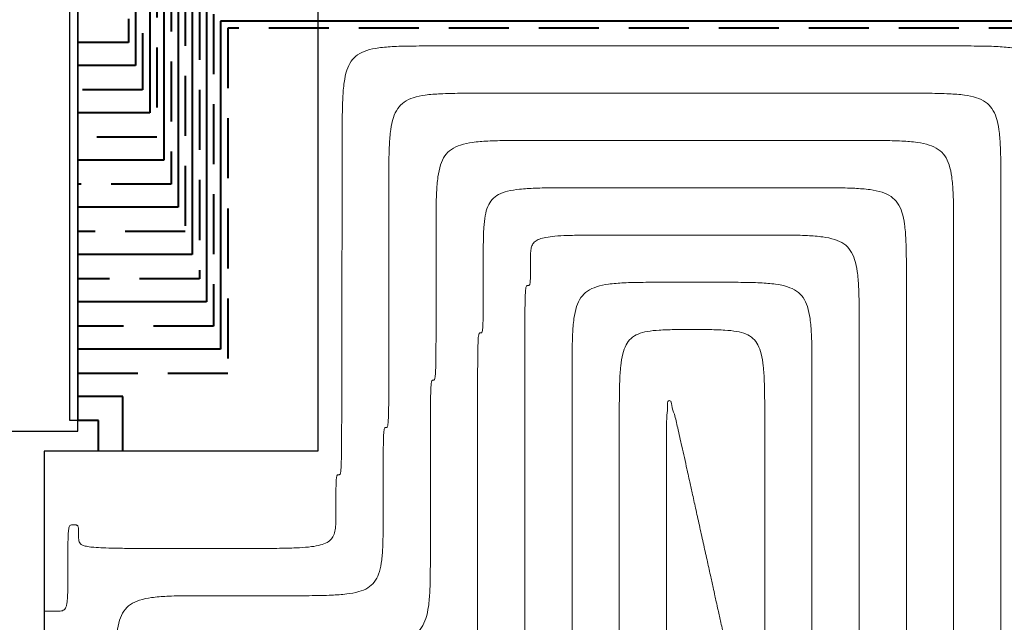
# Model space of a CAD drawing. Header units: millimetres. Extents: x 206445 to 335272, y 14092 to 100072.
# Tile 23 of 38: x 320360 to 322445, y 45508 to 46783. Entities that reach past the tile are written whole.
import ezdxf
from ezdxf.lldxf.tags import DXFTag

# ---------------------------------------------------------------- set-up
doc = ezdxf.new("R2010")
doc.units = ezdxf.units.MM
doc.linetypes.add('DASHED', pattern=[19.05, 12.7, -6.35])
for name, color, linetype, lineweight, true_color in [('2DH_OBJ_z', 7, 'Continuous', 30, 0x000000), ('IS_Powrót', 5, 'DASHED', 35, 0x0000ff), ('IS_Zasilanie', 1, 'SOLID', 35, 0xff0000)]:
    doc.layers.add(name, color=color, linetype=linetype, lineweight=lineweight, true_color=true_color)
doc.layers.add('IS_Ogrzewanie_płaszczyznowe', color=7, linetype='SOLID', true_color=0x008000)
doc.layers.add('IS_Rys.pętli_o.p._Powrót', color=251, linetype='DASH', lineweight=0)
doc.layers.add('IS_Rys.pętli_o.p._Zasilanie', color=76, linetype='SOLID', lineweight=0)
tags = doc.linetypes.add('DASH', pattern=[15, 10, -5]).pattern_tags.tags
tags[6:7] = [DXFTag(74, 4), DXFTag(75, 0), DXFTag(340, '0'), DXFTag(46, 0.0), DXFTag(50, 0.0), DXFTag(44, 0.0), DXFTag(45, 0.0)]
tags[4:5] = [DXFTag(74, 4), DXFTag(75, 0), DXFTag(340, '0'), DXFTag(46, 0.0), DXFTag(50, 0.0), DXFTag(44, 0.0), DXFTag(45, 0.0)]
tags = doc.linetypes.add('SOLID', pattern=[10, 10, 0]).pattern_tags.tags
tags[6:7] = [DXFTag(74, 4), DXFTag(75, 0), DXFTag(340, '0'), DXFTag(46, 0.0), DXFTag(50, 0.0), DXFTag(44, 0.0), DXFTag(45, 0.0)]
tags[4:5] = [DXFTag(74, 4), DXFTag(75, 0), DXFTag(340, '0'), DXFTag(46, 0.0), DXFTag(50, 0.0), DXFTag(44, 0.0), DXFTag(45, 0.0)]

msp = doc.modelspace()

# ---------------------------------------------------------------- linework, layer by layer
at = {"layer": '2DH_OBJ_z'}
msp.add_lwpolyline([(320483.1, 45912.5), (320483.1, 47112.5), (320308.1, 47112.5), (320308.1, 45912.5), (320483.1, 45912.5)], dxfattribs=at)
msp.add_lwpolyline([(320483.1, 45935.7), (320466.5, 45935.7), (320466.5, 47094.3), (320483.1, 47094.3)], close=True, dxfattribs=at)
at = {"layer": 'IS_Ogrzewanie_płaszczyznowe'}
for p, q in [((320991.7, 47059.3), (320991.7, 45870.7)), ((320991.7, 45870.7), (320412.1, 45870.7)), ((320412.1, 45870.7), (320412.1, 44438.5))]:
    msp.add_line(p, q, dxfattribs=at)
at = {"layer": 'IS_Powrót', "color": 4, "lineweight": 40, "ltscale": 10}
for p, q in [((320590.3, 46975.6), (320590.3, 46735.1)), ((320620.3, 46945.6), (320620.3, 46635.1)), ((320650.6, 46915.3), (320650.6, 46535.1)), ((320680.6, 46885.3), (320680.6, 46435.1)), ((320710.6, 46855.3), (320710.6, 46335.1)), ((320740.6, 46825.3), (320740.6, 46235.1)), ((320770.6, 46795.3), (320770.6, 46135.1)), ((320800.6, 46765.3), (320800.6, 46035.1)), ((323110.4, 46765.3), (320800.6, 46765.3)), ((320590.3, 46735.1), (320483.1, 46735.1)), ((320620.3, 46635.1), (320483.1, 46635.1)), ((320650.6, 46535.1), (320483.1, 46535.1)), ((320680.6, 46435.1), (320483.1, 46435.1)), ((320710.6, 46335.1), (320483.1, 46335.1)), ((320740.6, 46235.1), (320483.1, 46235.1)), ((320770.6, 46135.1), (320483.1, 46135.1)), ((320800.6, 46035.1), (320483.1, 46035.1)), ((320527.2, 45935.1), (320483.1, 45935.1)), ((320527.2, 45870.7), (320527.2, 45935.1))]:
    msp.add_line(p, q, dxfattribs=at)
at = {"layer": 'IS_Rys.pętli_o.p._Powrót', "ltscale": 10}
for points, knots in [([(321042.9, 46527.8), (321043, 46544.4), (321043, 46574.6), (321043.8, 46615.6), (321046.3, 46648.7), (321051.5, 46675), (321060.6, 46695.6), (321075.5, 46710.5), (321096.1, 46719.6), (321122.4, 46724.7), (321155.5, 46727.1), (321196.6, 46727.9), (321226.7, 46727.8), (321243.3, 46727.8)], [0, 0, 0, 0, 4.973753, 9.047423, 12.321106, 14.921656, 17.040169, 18.975659, 21.094171, 23.694721, 26.968404, 31.042074, 36.015827, 36.015827, 36.015827, 36.015827]), ([(321243.3, 46727.8), (321251.8, 46727.8), (321283.6, 46727.8), (321350.2, 46727.8), (321451.3, 46727.8), (321577.1, 46727.8), (321717.7, 46727.8), (321863.3, 46727.8), (322003.9, 46727.8), (322129.7, 46727.8), (322230.8, 46727.8), (322297.4, 46727.8), (322329.2, 46727.8), (322337.7, 46727.8)], [0, 0, 0, 0, 2.548941, 9.537971, 19.980406, 32.889557, 47.278738, 62.161262, 76.550443, 89.459594, 99.902029, 106.891059, 109.44, 109.44, 109.44, 109.44]), ([(322337.7, 46727.8), (322354.3, 46727.8), (322384.4, 46727.9), (322425.5, 46727.1), (322458.6, 46724.7), (322484.8, 46719.6), (322505.4, 46710.5), (322520.3, 46695.6), (322529.4, 46675), (322534.5, 46648.7), (322537, 46615.6), (322537.7, 46574.6), (322537.7, 46544.4), (322537.7, 46527.8)], [0, 0, 0, 0, 4.973727, 9.047211, 12.320392, 14.919985, 17.03704, 18.970826, 21.087881, 23.687474, 26.960655, 31.034139, 36.007866, 36.007866, 36.007866, 36.007866]), ([(321042.1, 46020.7), (321042.1, 46024.7), (321042.1, 46039.4), (321042.1, 46070.3), (321042.2, 46117.1), (321042.3, 46175.4), (321042.4, 46240.6), (321042.6, 46308), (321042.7, 46373.2), (321042.8, 46431.4), (321042.9, 46478.3), (321042.9, 46509.2), (321042.9, 46523.9), (321042.9, 46527.8)], [0, 0, 0, 0, 1.181078, 4.419516, 9.258125, 15.239712, 21.907086, 28.803055, 35.470429, 41.452016, 46.290625, 49.529063, 50.710141, 50.710141, 50.710141, 50.710141]), ([(321241.7, 46327.8), (321241.7, 46344.4), (321241.7, 46374.6), (321242.4, 46415.6), (321244.9, 46448.7), (321250, 46475), (321259.1, 46495.6), (321274, 46510.5), (321294.6, 46519.6), (321320.8, 46524.7), (321353.9, 46527.1), (321395, 46527.9), (321425.1, 46527.8), (321441.7, 46527.8)], [0, 0, 0, 0, 4.973727, 9.047211, 12.320392, 14.919985, 17.03704, 18.970826, 21.087881, 23.687474, 26.960655, 31.034139, 36.007866, 36.007866, 36.007866, 36.007866]), ([(321441.7, 46527.8), (321447.1, 46527.8), (321467.3, 46527.8), (321509.7, 46527.8), (321574, 46527.8), (321654, 46527.8), (321743.4, 46527.8), (321836, 46527.8), (321925.4, 46527.8), (322005.4, 46527.8), (322069.7, 46527.8), (322112.1, 46527.8), (322132.3, 46527.8), (322137.7, 46527.8)], [0, 0, 0, 0, 1.621037, 6.065815, 12.706837, 20.916604, 30.067618, 39.532382, 48.683396, 56.893163, 63.534185, 67.978963, 69.6, 69.6, 69.6, 69.6]), ([(322137.7, 46527.8), (322154.3, 46527.8), (322184.4, 46527.9), (322225.5, 46527.1), (322258.6, 46524.7), (322284.8, 46519.6), (322305.4, 46510.5), (322320.3, 46495.6), (322329.4, 46475), (322334.5, 46448.7), (322337, 46415.6), (322337.7, 46374.6), (322337.7, 46344.4), (322337.7, 46327.8)], [0, 0, 0, 0, 4.973727, 9.047211, 12.320392, 14.919985, 17.03704, 18.970826, 21.087881, 23.687474, 26.960655, 31.034139, 36.007866, 36.007866, 36.007866, 36.007866]), ([(321241.7, 46220.7), (321241.7, 46221.6), (321241.7, 46224.7), (321241.7, 46231.2), (321241.7, 46241.1), (321241.7, 46253.4), (321241.7, 46267.2), (321241.7, 46281.4), (321241.7, 46295.2), (321241.7, 46307.5), (321241.7, 46317.4), (321241.7, 46323.9), (321241.7, 46327), (321241.7, 46327.8)], [0, 0, 0, 0, 0.249444, 0.933403, 1.955319, 3.218633, 4.626784, 6.083216, 7.491367, 8.754681, 9.776597, 10.460556, 10.71, 10.71, 10.71, 10.71]), ([(321441.7, 46274.3), (321441.7, 46278.7), (321441.7, 46286.8), (321442.4, 46298), (321445.1, 46307.4), (321451.4, 46314.9), (321461.5, 46320), (321475.8, 46323.4), (321495.3, 46325.7), (321521, 46327), (321553.9, 46327.6), (321595, 46327.8), (321625.1, 46327.8), (321641.7, 46327.8)], [0, 0, 0, 0, 1.331794, 2.427168, 3.345717, 4.224022, 5.273422, 6.688981, 8.613037, 11.156841, 14.418443, 18.490666, 23.464372, 23.464372, 23.464372, 23.464372]), ([(321641.7, 46327.8), (321644, 46327.8), (321652.6, 46327.8), (321670.6, 46327.8), (321698, 46327.8), (321732, 46327.8), (321770, 46327.8), (321809.4, 46327.8), (321847.4, 46327.8), (321881.4, 46327.8), (321908.8, 46327.8), (321926.8, 46327.8), (321935.4, 46327.8), (321937.7, 46327.8)], [0, 0, 0, 0, 0.689406, 2.579715, 5.404057, 8.895567, 12.787378, 16.812622, 20.704433, 24.195943, 27.020285, 28.910594, 29.6, 29.6, 29.6, 29.6]), ([(321937.7, 46327.8), (321954.3, 46327.8), (321984.4, 46327.9), (322025.5, 46327.1), (322058.6, 46324.7), (322084.8, 46319.6), (322105.4, 46310.5), (322120.3, 46295.6), (322129.4, 46275), (322134.5, 46248.7), (322137, 46215.6), (322137.7, 46174.6), (322137.7, 46144.4), (322137.7, 46127.8)], [0, 0, 0, 0, 4.973727, 9.047211, 12.320392, 14.919985, 17.03704, 18.970826, 21.087881, 23.687474, 26.960655, 31.034139, 36.007866, 36.007866, 36.007866, 36.007866]), ([(322337.7, 46327.8), (322337.7, 46316.7), (322337.7, 46274.8), (322337.7, 46187.3), (322337.7, 46054.2), (322337.7, 45888.8), (322337.7, 45703.9), (322337.7, 45512.5), (322337.7, 45327.6), (322337.7, 45162.1), (322337.7, 45029.1), (322337.7, 44941.5), (322337.7, 44899.7), (322337.7, 44888.5)], [0, 0, 0, 0, 3.352239, 12.543862, 26.277228, 43.254696, 62.178625, 81.751375, 100.675304, 117.652772, 131.386138, 140.577761, 143.93, 143.93, 143.93, 143.93]), ([(321435.7, 46220.7), (321436.2, 46220.7), (321437.1, 46220.7), (321438.5, 46221), (321439.6, 46221.9), (321440.3, 46223.6), (321440.8, 46226.1), (321441.2, 46229.9), (321441.5, 46235.1), (321441.6, 46242), (321441.7, 46250.8), (321441.7, 46261.8), (321441.7, 46269.8), (321441.7, 46274.3)], [0, 0, 0, 0, 0.149265, 0.274633, 0.39878, 0.566004, 0.818014, 1.186424, 1.698121, 2.378262, 3.251358, 4.341674, 5.673384, 5.673384, 5.673384, 5.673384]), ([(321235.7, 46020.7), (321236.2, 46020.7), (321237.3, 46020.7), (321238.9, 46022.3), (321239.6, 46025.7), (321240.4, 46031.5), (321240.8, 46041), (321241.2, 46055), (321241.5, 46074.4), (321241.6, 46100.1), (321241.7, 46133), (321241.7, 46174), (321241.7, 46204.2), (321241.7, 46220.7)], [0, 0, 0, 0, 0.149966, 0.311173, 0.612966, 1.174134, 2.092524, 3.460532, 5.36907, 7.908569, 11.169286, 15.241414, 20.215118, 20.215118, 20.215118, 20.215118]), ([(321429.7, 46020.7), (321429.7, 46037.3), (321429.7, 46067.5), (321429.7, 46108.5), (321429.8, 46141.4), (321429.9, 46167.1), (321430.2, 46186.5), (321430.6, 46200.4), (321431, 46210), (321431.8, 46215.8), (321432.5, 46219.2), (321434.1, 46220.8), (321435.2, 46220.7), (321435.7, 46220.7)], [0, 0, 0, 0, 4.973704, 9.045831, 12.306549, 14.846048, 16.754585, 18.122594, 19.040984, 19.602152, 19.903945, 20.065152, 20.215118, 20.215118, 20.215118, 20.215118]), ([(321629.7, 45927.8), (321629.7, 45944.4), (321629.7, 45974.6), (321630.3, 46015.6), (321632.1, 46048.6), (321636, 46074.7), (321642.8, 46094.9), (321653.9, 46109.9), (321670, 46119.5), (321690.5, 46124.6), (321716.1, 46127.1), (321747.7, 46127.9), (321770.9, 46127.8), (321783.7, 46127.8)], [0, 0, 0, 0, 4.973717, 9.046649, 12.314757, 14.890033, 16.924706, 18.650494, 20.382361, 22.415237, 24.942161, 28.079462, 31.909244, 31.909244, 31.909244, 31.909244]), ([(321783.7, 46127.8), (321796.5, 46127.8), (321819.7, 46127.9), (321851.3, 46127.1), (321876.9, 46124.6), (321897.4, 46119.5), (321913.5, 46109.9), (321924.6, 46094.9), (321931.4, 46074.7), (321935.3, 46048.6), (321937.1, 46015.6), (321937.7, 45974.6), (321937.7, 45944.4), (321937.7, 45927.8)], [0, 0, 0, 0, 3.829782, 6.967082, 9.494006, 11.526882, 13.258749, 14.984538, 17.01921, 19.594486, 22.862595, 26.935526, 31.909244, 31.909244, 31.909244, 31.909244]), ([(322137.7, 46127.8), (322137.7, 46119.8), (322137.7, 46089.6), (322137.7, 46026.3), (322137.7, 45930.3), (322137.7, 45810.8), (322137.7, 45677.3), (322137.7, 45539.1), (322137.7, 45405.6), (322137.7, 45286.1), (322137.7, 45190), (322137.7, 45126.8), (322137.7, 45096.6), (322137.7, 45088.5)], [0, 0, 0, 0, 2.420609, 9.057761, 18.974448, 31.233659, 44.898385, 59.031615, 72.696341, 84.955552, 94.872239, 101.509391, 103.93, 103.93, 103.93, 103.93]), ([(321035.7, 45820.7), (321036.2, 45820.7), (321037.3, 45820.7), (321038.9, 45822.3), (321039.6, 45825.7), (321040.4, 45831.5), (321040.9, 45841), (321041.3, 45855), (321041.6, 45874.4), (321041.7, 45900.1), (321041.9, 45933), (321042, 45974), (321042, 46004.2), (321042.1, 46020.7)], [0, 0, 0, 0, 0.149992, 0.31134, 0.613296, 1.174597, 2.093088, 3.461169, 5.369755, 7.909283, 11.170016, 15.242149, 20.215854, 20.215854, 20.215854, 20.215854]), ([(321229.7, 45820.7), (321229.7, 45837.3), (321229.7, 45867.5), (321229.7, 45908.5), (321229.8, 45941.4), (321229.9, 45967.1), (321230.2, 45986.5), (321230.6, 46000.4), (321231, 46010), (321231.8, 46015.8), (321232.5, 46019.2), (321234.1, 46020.8), (321235.2, 46020.7), (321235.7, 46020.7)], [0, 0, 0, 0, 4.973704, 9.045831, 12.306549, 14.846048, 16.754585, 18.122594, 19.040984, 19.602152, 19.903945, 20.065152, 20.215118, 20.215118, 20.215118, 20.215118]), ([(321429.7, 45464.7), (321429.7, 45469.1), (321429.7, 45485.2), (321429.7, 45519), (321429.7, 45570.4), (321429.7, 45634.3), (321429.7, 45705.8), (321429.7, 45779.7), (321429.7, 45851.1), (321429.7, 45915), (321429.7, 45966.4), (321429.7, 46000.3), (321429.7, 46016.4), (321429.7, 46020.7)], [0, 0, 0, 0, 1.294943, 4.845593, 10.150681, 16.708941, 24.019102, 31.579898, 38.890059, 45.448319, 50.753407, 54.304057, 55.599, 55.599, 55.599, 55.599]), ([(321629.7, 45264.7), (321629.7, 45269.9), (321629.7, 45289.2), (321629.7, 45329.5), (321629.7, 45390.8), (321629.7, 45467), (321629.7, 45552.2), (321629.7, 45640.4), (321629.7, 45725.6), (321629.7, 45801.8), (321629.7, 45863.1), (321629.7, 45903.4), (321629.7, 45922.7), (321629.7, 45927.8)], [0, 0, 0, 0, 1.544387, 5.778996, 12.106001, 19.927573, 28.645887, 37.663113, 46.381427, 54.202999, 60.530004, 64.764613, 66.309, 66.309, 66.309, 66.309]), ([(321937.7, 45927.8), (321937.7, 45922.9), (321937.7, 45904.3), (321937.7, 45865.4), (321937.7, 45806.3), (321937.7, 45732.8), (321937.7, 45650.7), (321937.7, 45565.7), (321937.7, 45483.5), (321937.7, 45410.1), (321937.7, 45351), (321937.7, 45312.1), (321937.7, 45293.5), (321937.7, 45288.5)], [0, 0, 0, 0, 1.488978, 5.57166, 11.671668, 19.212622, 27.618144, 36.311856, 44.717378, 52.258332, 58.35834, 62.441022, 63.93, 63.93, 63.93, 63.93]), ([(321029.7, 45742.7), (321029.7, 45749.2), (321029.7, 45761), (321029.7, 45777), (321029.8, 45789.8), (321029.9, 45799.8), (321030.2, 45807.4), (321030.6, 45812.8), (321031.1, 45816.6), (321031.8, 45819), (321032.9, 45820.4), (321034.3, 45820.8), (321035.2, 45820.7), (321035.7, 45820.7)], [0, 0, 0, 0, 1.93962, 3.527651, 4.799274, 5.789734, 6.534446, 7.069271, 7.431279, 7.66109, 7.809296, 7.938162, 8.087488, 8.087488, 8.087488, 8.087488]), ([(321229.7, 45664.7), (321229.7, 45666), (321229.7, 45670.5), (321229.7, 45680), (321229.7, 45694.4), (321229.7, 45712.3), (321229.7, 45732.4), (321229.7, 45753.1), (321229.7, 45773.2), (321229.7, 45791.1), (321229.7, 45805.5), (321229.7, 45815), (321229.7, 45819.5), (321229.7, 45820.7)], [0, 0, 0, 0, 0.363313, 1.359492, 2.847902, 4.687904, 6.738862, 8.860138, 10.911096, 12.751098, 14.239508, 15.235687, 15.599, 15.599, 15.599, 15.599]), ([(320829.7, 45664.7), (320846.3, 45664.7), (320876.4, 45664.7), (320917.5, 45665), (320950.4, 45666), (320976.2, 45667.9), (320995.8, 45671.2), (321010.4, 45676.3), (321020.6, 45684.2), (321026.4, 45695.1), (321029, 45708.4), (321029.7, 45724.5), (321029.7, 45736.3), (321029.7, 45742.7)], [0, 0, 0, 0, 4.973707, 9.04604, 12.308647, 14.85733, 16.798858, 18.266549, 19.447229, 20.58294, 21.88619, 23.477697, 25.417375, 25.417375, 25.417375, 25.417375]), ([(320462.1, 45623.3), (320462.1, 45630.9), (320462.1, 45644.7), (320462.1, 45663.4), (320462.3, 45678.5), (320462.6, 45690.2), (320463, 45699.1), (320463.7, 45705.5), (320464.7, 45709.9), (320466.2, 45712.9), (320468.3, 45714.4), (320470.8, 45714.8), (320472.5, 45714.7), (320473.5, 45714.7)], [0, 0, 0, 0, 2.273107, 4.13418, 5.624493, 6.785512, 7.659223, 8.288964, 8.721671, 9.013851, 9.240406, 9.476645, 9.759235, 9.759235, 9.759235, 9.759235]), ([(320473.5, 45714.7), (320474.4, 45714.7), (320476.1, 45714.7), (320478.5, 45714.7), (320480.4, 45714.3), (320482, 45713.6), (320483.1, 45712.4), (320483.9, 45710.5), (320484.4, 45708.1), (320484.6, 45704.8), (320484.8, 45700.7), (320484.8, 45695.6), (320484.8, 45691.8), (320484.8, 45689.7)], [0, 0, 0, 0, 0.282513, 0.514183, 0.702798, 0.862907, 1.020631, 1.208374, 1.452532, 1.771529, 2.17944, 2.688491, 3.310204, 3.310204, 3.310204, 3.310204]), ([(320484.8, 45689.7), (320484.8, 45687.7), (320484.8, 45683.9), (320485.6, 45678.4), (320488.9, 45673.7), (320495.3, 45670.5), (320505, 45668.3), (320519, 45666.8), (320538.5, 45665.8), (320564.2, 45665.1), (320597.1, 45664.8), (320638.1, 45664.7), (320668.2, 45664.7), (320684.8, 45664.7)], [0, 0, 0, 0, 0.621895, 1.141664, 1.639297, 2.279506, 3.226642, 4.604676, 6.516452, 9.056847, 12.317749, 16.389896, 21.3636, 21.3636, 21.3636, 21.3636]), ([(320684.8, 45664.7), (320685.9, 45664.7), (320690.2, 45664.7), (320699, 45664.7), (320712.4, 45664.7), (320729, 45664.7), (320747.6, 45664.7), (320766.9, 45664.7), (320785.5, 45664.7), (320802.2, 45664.7), (320815.6, 45664.7), (320824.4, 45664.7), (320828.6, 45664.7), (320829.7, 45664.7)], [0, 0, 0, 0, 0.337437, 1.262666, 2.645067, 4.35402, 6.258903, 8.229097, 10.13398, 11.842933, 13.225334, 14.150563, 14.488, 14.488, 14.488, 14.488]), ([(321029.7, 45464.7), (321046.3, 45464.7), (321076.4, 45464.7), (321117.5, 45465.5), (321150.6, 45467.9), (321176.8, 45473), (321197.4, 45482.1), (321212.3, 45497), (321221.4, 45517.6), (321226.5, 45543.8), (321229, 45576.9), (321229.7, 45618), (321229.7, 45648.2), (321229.7, 45664.7)], [0, 0, 0, 0, 4.973727, 9.047211, 12.320392, 14.919985, 17.03704, 18.970826, 21.087881, 23.687474, 26.960655, 31.034139, 36.007866, 36.007866, 36.007866, 36.007866]), ([(320437.1, 45531.9), (320439.2, 45531.9), (320443, 45531.9), (320448.1, 45532.3), (320452.5, 45533.5), (320456.1, 45536.3), (320458.5, 45541), (320460, 45547.5), (320461.1, 45556.4), (320461.7, 45568.2), (320462, 45583.2), (320462.1, 45602), (320462.1, 45615.8), (320462.1, 45623.3)], [0, 0, 0, 0, 0.621751, 1.133032, 1.560996, 1.967598, 2.449666, 3.097552, 3.977204, 5.139872, 6.630524, 8.491634, 10.764742, 10.764742, 10.764742, 10.764742]), ([(321894.5, 45283.8), (321894, 45285.9), (321892.2, 45293.9), (321888.5, 45310.6), (321882.9, 45336), (321875.9, 45367.5), (321868.1, 45402.7), (321860, 45439.2), (321852.2, 45474.5), (321845.3, 45506), (321839.6, 45531.4), (321835.9, 45548.1), (321834.2, 45556.1), (321833.7, 45558.2)], [0, 0, 0, 0, 0.654534, 2.449222, 5.130699, 8.445594, 12.140542, 15.962173, 19.657121, 22.972017, 25.653493, 27.448182, 28.102715, 28.102715, 28.102715, 28.102715]), ([(320412.1, 45531.9), (320412.3, 45531.9), (320413, 45531.9), (320414.5, 45531.9), (320416.9, 45531.9), (320419.7, 45531.9), (320422.9, 45531.9), (320426.3, 45531.9), (320429.5, 45531.9), (320432.3, 45531.9), (320434.7, 45531.9), (320436.2, 45531.9), (320436.9, 45531.9), (320437.1, 45531.9)], [0, 0, 0, 0, 0.058227, 0.217881, 0.456424, 0.751315, 1.080015, 1.419985, 1.748685, 2.043576, 2.282119, 2.441773, 2.5, 2.5, 2.5, 2.5])]:
    msp.add_open_spline(points, degree=3, knots=knots, dxfattribs=at)
at = {"layer": 'IS_Rys.pętli_o.p._Zasilanie', "ltscale": 10}
for points, knots in [([(321141.7, 46427.8), (321141.7, 46444.4), (321141.7, 46474.6), (321142.4, 46515.6), (321144.9, 46548.7), (321150, 46575), (321159.1, 46595.6), (321174, 46610.5), (321194.6, 46619.6), (321220.8, 46624.7), (321253.9, 46627.1), (321295, 46627.9), (321325.1, 46627.8), (321341.7, 46627.8)], [0, 0, 0, 0, 4.973727, 9.047211, 12.320392, 14.919985, 17.03704, 18.970826, 21.087881, 23.687474, 26.960655, 31.034139, 36.007866, 36.007866, 36.007866, 36.007866]), ([(321341.7, 46627.8), (321348.7, 46627.8), (321374.7, 46627.8), (321429.2, 46627.8), (321512, 46627.8), (321615, 46627.8), (321730.1, 46627.8), (321849.3, 46627.8), (321964.4, 46627.8), (322067.4, 46627.8), (322150.2, 46627.8), (322204.7, 46627.8), (322230.7, 46627.8), (322237.7, 46627.8)], [0, 0, 0, 0, 2.086852, 7.808866, 16.358227, 26.927122, 38.707739, 50.892261, 62.672878, 73.241773, 81.791134, 87.513148, 89.6, 89.6, 89.6, 89.6]), ([(322237.7, 46627.8), (322254.3, 46627.8), (322284.4, 46627.9), (322325.5, 46627.1), (322358.6, 46624.7), (322384.8, 46619.6), (322405.4, 46610.5), (322420.3, 46595.6), (322429.4, 46575), (322434.5, 46548.7), (322437, 46515.6), (322437.7, 46474.6), (322437.7, 46444.4), (322437.7, 46427.8)], [0, 0, 0, 0, 4.973727, 9.047211, 12.320392, 14.919985, 17.03704, 18.970826, 21.087881, 23.687474, 26.960655, 31.034139, 36.007866, 36.007866, 36.007866, 36.007866]), ([(321141.7, 46120.7), (321141.7, 46123.1), (321141.7, 46132), (321141.7, 46150.7), (321141.7, 46179.1), (321141.7, 46214.4), (321141.7, 46253.9), (321141.7, 46294.7), (321141.7, 46334.2), (321141.7, 46369.5), (321141.7, 46397.8), (321141.7, 46416.5), (321141.7, 46425.4), (321141.7, 46427.8)], [0, 0, 0, 0, 0.715259, 2.676454, 5.606709, 9.229151, 13.266905, 17.443095, 21.480849, 25.103291, 28.033546, 29.994741, 30.71, 30.71, 30.71, 30.71]), ([(321341.7, 46274.3), (321341.7, 46287), (321341.7, 46310.2), (321342.4, 46341.7), (321344.9, 46367.2), (321350.1, 46387.7), (321359.6, 46403.7), (321374.7, 46414.8), (321394.9, 46421.5), (321420.9, 46425.4), (321453.9, 46427.3), (321495, 46427.9), (321525.1, 46427.8), (321541.7, 46427.8)], [0, 0, 0, 0, 3.818591, 6.946735, 9.466369, 11.49375, 13.221975, 14.945888, 16.979846, 19.554914, 22.82298, 26.895907, 31.869624, 31.869624, 31.869624, 31.869624]), ([(321541.7, 46427.8), (321545.6, 46427.8), (321560, 46427.8), (321590.1, 46427.8), (321636, 46427.8), (321693, 46427.8), (321756.7, 46427.8), (321822.7, 46427.8), (321886.4, 46427.8), (321943.4, 46427.8), (321989.3, 46427.8), (322019.4, 46427.8), (322033.9, 46427.8), (322037.7, 46427.8)], [0, 0, 0, 0, 1.155222, 4.322765, 9.055447, 14.906086, 21.427498, 28.172502, 34.693914, 40.544553, 45.277235, 48.444778, 49.6, 49.6, 49.6, 49.6]), ([(322037.7, 46427.8), (322054.3, 46427.8), (322084.4, 46427.9), (322125.5, 46427.1), (322158.6, 46424.7), (322184.8, 46419.6), (322205.4, 46410.5), (322220.3, 46395.6), (322229.4, 46375), (322234.5, 46348.7), (322237, 46315.6), (322237.7, 46274.6), (322237.7, 46244.4), (322237.7, 46227.8)], [0, 0, 0, 0, 4.973727, 9.047211, 12.320392, 14.919985, 17.03704, 18.970826, 21.087881, 23.687474, 26.960655, 31.034139, 36.007866, 36.007866, 36.007866, 36.007866]), ([(322437.7, 46427.8), (322437.7, 46415.1), (322437.7, 46367.5), (322437.7, 46267.7), (322437.7, 46116.2), (322437.7, 45927.8), (322437.7, 45717.2), (322437.7, 45499.2), (322437.7, 45288.6), (322437.7, 45100.1), (322437.7, 44948.6), (322437.7, 44848.9), (322437.7, 44801.3), (322437.7, 44788.5)], [0, 0, 0, 0, 3.818054, 14.286912, 29.928618, 49.265214, 70.818745, 93.111255, 114.664786, 134.001382, 149.643088, 160.111946, 163.93, 163.93, 163.93, 163.93]), ([(321335.7, 46120.7), (321336.2, 46120.7), (321337.2, 46120.7), (321338.8, 46121.8), (321339.6, 46124.5), (321340.3, 46129), (321340.8, 46136.3), (321341.2, 46147), (321341.5, 46161.9), (321341.6, 46181.6), (321341.7, 46206.9), (321341.7, 46238.4), (321341.7, 46261.6), (321341.7, 46274.3)], [0, 0, 0, 0, 0.149656, 0.296099, 0.536129, 0.969722, 1.67577, 2.726387, 4.191773, 6.141502, 8.644924, 11.7713, 15.589862, 15.589862, 15.589862, 15.589862]), ([(321529.7, 46027.8), (321529.7, 46044.4), (321529.7, 46074.6), (321530.4, 46115.6), (321532.9, 46148.7), (321538, 46175), (321547.1, 46195.6), (321562, 46210.5), (321582.6, 46219.6), (321608.8, 46224.7), (321641.9, 46227.1), (321683, 46227.9), (321713.1, 46227.8), (321729.7, 46227.8)], [0, 0, 0, 0, 4.973727, 9.047211, 12.320392, 14.919985, 17.03704, 18.970826, 21.087881, 23.687474, 26.960655, 31.034139, 36.007866, 36.007866, 36.007866, 36.007866]), ([(321729.7, 46227.8), (321730.5, 46227.8), (321733.7, 46227.8), (321740.3, 46227.8), (321750.2, 46227.8), (321762.6, 46227.8), (321776.5, 46227.8), (321790.9, 46227.8), (321804.8, 46227.8), (321817.2, 46227.8), (321827.2, 46227.8), (321833.7, 46227.8), (321836.9, 46227.8), (321837.7, 46227.8)], [0, 0, 0, 0, 0.25154, 0.941247, 1.971751, 3.24568, 4.665665, 6.134335, 7.55432, 8.828249, 9.858753, 10.54846, 10.8, 10.8, 10.8, 10.8]), ([(321837.7, 46227.8), (321854.3, 46227.8), (321884.4, 46227.9), (321925.5, 46227.1), (321958.6, 46224.7), (321984.8, 46219.6), (322005.4, 46210.5), (322020.3, 46195.6), (322029.4, 46175), (322034.5, 46148.7), (322037, 46115.6), (322037.7, 46074.6), (322037.7, 46044.4), (322037.7, 46027.8)], [0, 0, 0, 0, 4.973727, 9.047211, 12.320392, 14.919985, 17.03704, 18.970826, 21.087881, 23.687474, 26.960655, 31.034139, 36.007866, 36.007866, 36.007866, 36.007866]), ([(322237.7, 46227.8), (322237.7, 46218.2), (322237.7, 46182.2), (322237.7, 46106.8), (322237.7, 45992.3), (322237.7, 45849.8), (322237.7, 45690.6), (322237.7, 45525.8), (322237.7, 45366.6), (322237.7, 45224.1), (322237.7, 45109.6), (322237.7, 45034.2), (322237.7, 44998.2), (322237.7, 44988.5)], [0, 0, 0, 0, 2.886424, 10.800811, 22.625838, 37.244177, 53.538505, 70.391495, 86.685823, 101.304162, 113.129189, 121.043576, 123.93, 123.93, 123.93, 123.93]), ([(321135.7, 45920.7), (321136.2, 45920.7), (321137.3, 45920.7), (321138.9, 45922.3), (321139.6, 45925.7), (321140.4, 45931.5), (321140.8, 45941), (321141.2, 45955), (321141.5, 45974.4), (321141.6, 46000.1), (321141.7, 46033), (321141.7, 46074), (321141.7, 46104.2), (321141.7, 46120.7)], [0, 0, 0, 0, 0.149966, 0.311173, 0.612966, 1.174134, 2.092524, 3.460532, 5.36907, 7.908569, 11.169286, 15.241414, 20.215118, 20.215118, 20.215118, 20.215118]), ([(321329.7, 45920.7), (321329.7, 45937.3), (321329.7, 45967.5), (321329.7, 46008.5), (321329.8, 46041.4), (321329.9, 46067.1), (321330.2, 46086.5), (321330.6, 46100.4), (321331, 46110), (321331.8, 46115.8), (321332.5, 46119.2), (321334.1, 46120.8), (321335.2, 46120.7), (321335.7, 46120.7)], [0, 0, 0, 0, 4.973704, 9.045831, 12.306549, 14.846048, 16.754585, 18.122594, 19.040984, 19.602152, 19.903945, 20.065152, 20.215118, 20.215118, 20.215118, 20.215118]), ([(321529.7, 45364.7), (321529.7, 45369.9), (321529.7, 45389.2), (321529.7, 45429.5), (321529.7, 45490.8), (321529.7, 45567), (321529.7, 45652.2), (321529.7, 45740.4), (321529.7, 45825.6), (321529.7, 45901.8), (321529.7, 45963.1), (321529.7, 46003.4), (321529.7, 46022.7), (321529.7, 46027.8)], [0, 0, 0, 0, 1.544387, 5.778996, 12.106001, 19.927573, 28.645887, 37.663113, 46.381427, 54.202999, 60.530004, 64.764613, 66.309, 66.309, 66.309, 66.309]), ([(322037.7, 46027.8), (322037.7, 46021.3), (322037.7, 45996.9), (322037.7, 45945.9), (322037.7, 45868.3), (322037.7, 45771.8), (322037.7, 45664), (322037.7, 45552.4), (322037.7, 45444.5), (322037.7, 45348.1), (322037.7, 45270.5), (322037.7, 45219.4), (322037.7, 45195), (322037.7, 45188.5)], [0, 0, 0, 0, 1.954793, 7.314711, 15.323058, 25.22314, 36.258264, 47.671736, 58.70686, 68.606942, 76.615289, 81.975207, 83.93, 83.93, 83.93, 83.93]), ([(321729.7, 45827.8), (321729.7, 45844.4), (321729.6, 45874.3), (321730.2, 45913.4), (321729.5, 45944.6), (321732.9, 45962), (321730.6, 45977), (321739.9, 45978), (321740.8, 45962.8), (321747.9, 45946.6), (321753.9, 45916), (321763, 45877.9), (321769.4, 45848.7), (321772.9, 45832.6)], [0, 0, 0, 0, 4.959034, 8.928529, 11.911127, 13.911363, 14.943973, 15.241372, 16.273982, 18.274218, 21.256816, 25.226311, 30.185345, 30.185345, 30.185345, 30.185345]), ([(321129.7, 45742.7), (321129.7, 45757.5), (321129.7, 45784.3), (321129.7, 45820.8), (321129.8, 45850.1), (321129.9, 45873), (321130.2, 45890.3), (321130.6, 45902.7), (321131, 45911.1), (321131.8, 45916.4), (321132.6, 45919.4), (321134.1, 45920.8), (321135.2, 45920.7), (321135.7, 45920.7)], [0, 0, 0, 0, 4.426472, 8.050564, 10.952524, 13.212627, 14.911224, 16.128861, 16.946622, 17.447255, 17.719522, 17.873428, 18.023237, 18.023237, 18.023237, 18.023237]), ([(321329.7, 45564.7), (321329.7, 45567.5), (321329.7, 45577.8), (321329.7, 45599.5), (321329.7, 45632.4), (321329.7, 45673.3), (321329.7, 45719.1), (321329.7, 45766.4), (321329.7, 45812.1), (321329.7, 45853.1), (321329.7, 45886), (321329.7, 45907.6), (321329.7, 45918), (321329.7, 45920.7)], [0, 0, 0, 0, 0.829128, 3.102542, 6.499292, 10.698422, 15.378982, 20.220018, 24.900578, 29.099708, 32.496458, 34.769872, 35.599, 35.599, 35.599, 35.599]), ([(321729.7, 45288.5), (321729.7, 45292.7), (321729.7, 45308.4), (321729.7, 45341.2), (321729.7, 45391), (321729.7, 45453), (321729.7, 45522.3), (321729.7, 45594), (321729.7, 45663.3), (321729.7, 45725.3), (321729.7, 45775.2), (321729.7, 45808), (321729.7, 45823.6), (321729.7, 45827.8)], [0, 0, 0, 0, 1.256071, 4.700135, 9.845973, 16.207363, 23.298084, 30.631916, 37.722637, 44.084027, 49.229865, 52.673929, 53.93, 53.93, 53.93, 53.93]), ([(321772.9, 45832.6), (321773.4, 45830.4), (321775.2, 45822.5), (321778.9, 45805.8), (321784.5, 45780.4), (321791.5, 45748.9), (321799.3, 45713.6), (321807.4, 45677.1), (321815.2, 45641.9), (321822.2, 45610.3), (321827.8, 45585), (321831.5, 45568.3), (321833.2, 45560.3), (321833.7, 45558.2)], [0, 0, 0, 0, 0.654534, 2.449222, 5.130699, 8.445594, 12.140542, 15.962173, 19.657121, 22.972017, 25.653493, 27.448182, 28.102715, 28.102715, 28.102715, 28.102715]), ([(320929.7, 45564.7), (320946.3, 45564.7), (320976.4, 45564.7), (321017.5, 45565.4), (321050.6, 45567.6), (321076.7, 45572.1), (321097.1, 45580), (321112.1, 45593.2), (321121.4, 45611.6), (321126.5, 45635.1), (321129, 45664.6), (321129.7, 45701.1), (321129.7, 45728), (321129.7, 45742.7)], [0, 0, 0, 0, 4.973722, 9.046924, 12.317515, 14.904715, 16.980099, 18.810596, 20.740528, 23.06795, 25.983908, 29.609524, 34.036022, 34.036022, 34.036022, 34.036022]), ([(320562.1, 45364.7), (320562.1, 45381.3), (320562.1, 45411.5), (320562.8, 45452.5), (320565.3, 45485.6), (320570.4, 45511.9), (320579.5, 45532.5), (320594.4, 45547.4), (320615, 45556.5), (320641.2, 45561.6), (320674.3, 45564), (320715.4, 45564.8), (320745.5, 45564.7), (320762.1, 45564.7)], [0, 0, 0, 0, 4.973727, 9.047211, 12.320392, 14.919985, 17.03704, 18.970826, 21.087881, 23.687474, 26.960655, 31.034139, 36.007866, 36.007866, 36.007866, 36.007866]), ([(320762.1, 45564.7), (320763.4, 45564.7), (320768.3, 45564.7), (320778.5, 45564.7), (320794, 45564.7), (320813.2, 45564.7), (320834.8, 45564.7), (320857, 45564.7), (320878.6, 45564.7), (320897.8, 45564.7), (320913.3, 45564.7), (320923.5, 45564.7), (320928.4, 45564.7), (320929.7, 45564.7)], [0, 0, 0, 0, 0.390353, 1.460676, 3.059865, 5.036814, 7.240421, 9.519579, 11.723186, 13.700135, 15.299324, 16.369647, 16.76, 16.76, 16.76, 16.76]), ([(321129.7, 45364.7), (321146.3, 45364.7), (321176.4, 45364.7), (321217.5, 45365.5), (321250.6, 45367.9), (321276.8, 45373), (321297.4, 45382.1), (321312.3, 45397), (321321.4, 45417.6), (321326.5, 45443.8), (321329, 45476.9), (321329.7, 45518), (321329.7, 45548.2), (321329.7, 45564.7)], [0, 0, 0, 0, 4.973727, 9.047211, 12.320392, 14.919985, 17.03704, 18.970826, 21.087881, 23.687474, 26.960655, 31.034139, 36.007866, 36.007866, 36.007866, 36.007866])]:
    msp.add_open_spline(points, degree=3, knots=knots, dxfattribs=at)
at = {"layer": 'IS_Zasilanie', "color": 30, "lineweight": 40, "ltscale": 10}
for p, q in [((320605.3, 46960.6), (320605.3, 46686.5)), ((320635.6, 46930.3), (320635.6, 46586.5)), ((320665.6, 46900.3), (320665.6, 46486.5)), ((320695.6, 46870.3), (320695.6, 46386.5)), ((320725.6, 46840.3), (320725.6, 46286.5)), ((320755.6, 46810.3), (320755.6, 46186.5)), ((320785.6, 46780.3), (320785.6, 46086.5)), ((323110.4, 46780.3), (320785.6, 46780.3)), ((320605.3, 46686.5), (320483.1, 46686.5)), ((320635.6, 46586.5), (320483.1, 46586.5)), ((320665.6, 46486.5), (320483.1, 46486.5)), ((320695.6, 46386.5), (320483.1, 46386.5)), ((320725.6, 46286.5), (320483.1, 46286.5)), ((320755.6, 46186.5), (320483.1, 46186.5)), ((320785.6, 46086.5), (320483.1, 46086.5)), ((320578.6, 45986.5), (320483.1, 45986.5)), ((320578.6, 45870.7), (320578.6, 45986.5))]:
    msp.add_line(p, q, dxfattribs=at)

doc.saveas('drawing.dxf')
